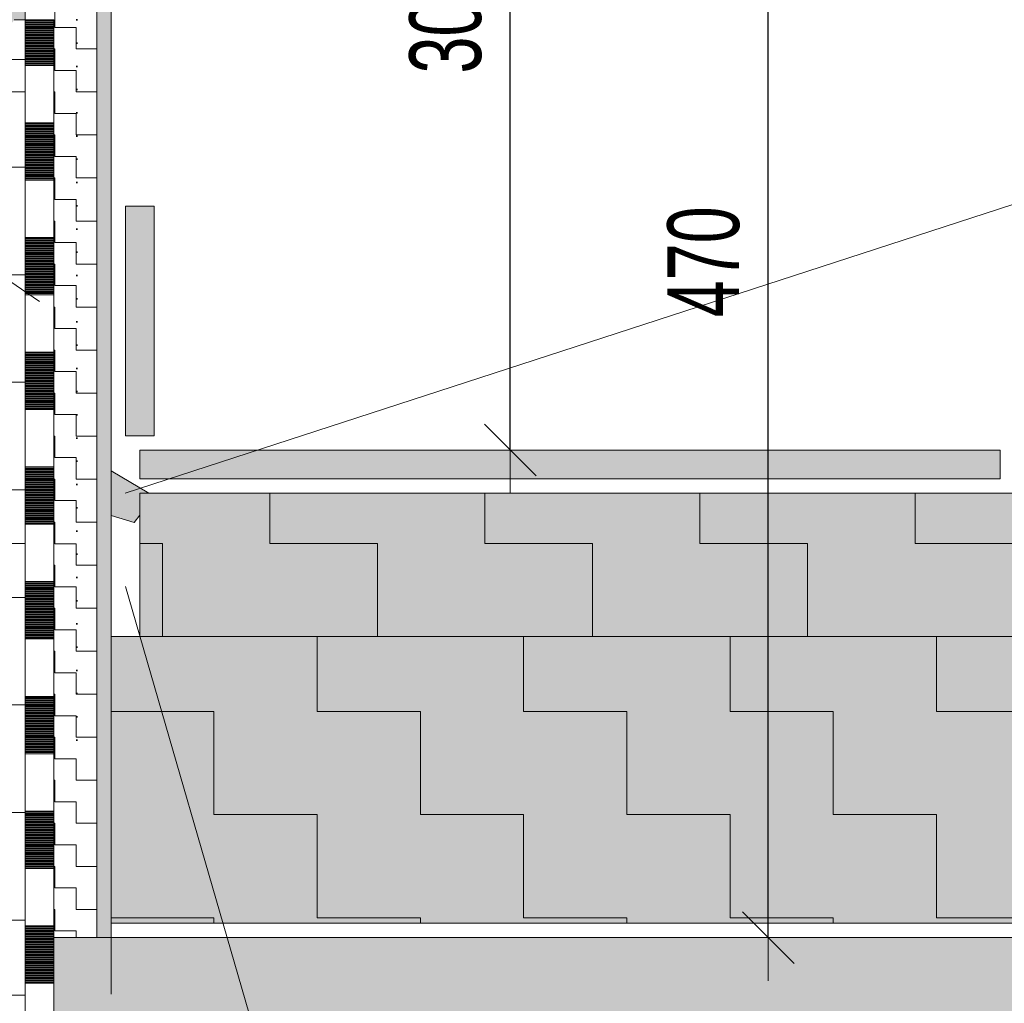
# Model space of a CAD drawing. Header units: millimetres. Extents: x -17177 to 48677, y -60985 to 11467.
# Tile 50 of 71: x -8600 to -8256, y 2202 to 2545. Entities that reach past the tile are written whole.
import ezdxf

# ---------------------------------------------------------------- set-up
doc = ezdxf.new("R2010")
doc.units = ezdxf.units.MM
doc.header["$PDMODE"] = 65
doc.linetypes.add('Cerchovana_1', pattern=[50, 30, -10, 0, -10])
doc.linetypes.add('Teckovana 0.5x_2', pattern=[8, 0, -8])
doc.layers.add('XR$2$DETAIL U PODLAHY_1', color=7, linetype='Continuous', lineweight=25)
doc.styles.add('ARIALNARROW', font='ARIALN.TTF')
doc.dimstyles.new('DIMSTYLE_4', dxfattribs={"dimtxt": 25, "dimasz": 30, "dimexe": 0, "dimexo": 0, "dimgap": 12.5, "dimtad": 2, "dimdec": 0, "dimrnd": 5, "dimzin": 12, "dimdsep": 46, "dimtxsty": 'ARIALNARROW', "dimblk1": 'ALL_ML_STRICH', "dimblk2": 'ALL_ML_STRICH', "dimsah": 1, "dimcen": 0, "dimclrd": 6, "dimclre": 6, "dimclrt": 6, "dimadec": 0, "dimazin": 0, "dimtfac": 1, "dimtdec": 0, "dimtix": 1, "dimtmove": 2, "dimatfit": 3, "dimfxl": 0, "dimtvp": 1.2, "dimtzin": 0, "dimlwd": 0, "dimlwe": 18, "dimarcsym": 0})
doc.dimstyles.new('DIMSTYLE_5', dxfattribs={"dimtxt": 25, "dimasz": 30, "dimexe": 0, "dimexo": 0, "dimgap": 12.5, "dimtad": 2, "dimdec": 0, "dimrnd": 5, "dimzin": 12, "dimdsep": 46, "dimtxsty": 'ARIALNARROW', "dimblk1": 'ALL_ML_STRICH', "dimblk2": 'ALL_ML_STRICH', "dimsah": 1, "dimcen": 0, "dimclrd": 6, "dimclre": 6, "dimclrt": 6, "dimadec": 0, "dimazin": 0, "dimtfac": 1, "dimtdec": 0, "dimtix": 1, "dimtmove": 2, "dimatfit": 3, "dimfxl": 0, "dimtzin": 0, "dimlwd": 0, "dimlwe": 18, "dimarcsym": 0})

# ---------------------------------------------------------------- blocks, each defined once
blk = doc.blocks.new('ALL_ML_STRICH')
at = {"color": 0, "linetype": 'ByBlock', "lineweight": -2}
for p, q in [((0, -0.5), (0, 0.5)), ((-0.3, -0.3), (0.3, 0.3)), ((-1, 0), (0.5, 0))]:
    blk.add_line(p, q, dxfattribs=at)
blk = doc.blocks.new('*D144')
at = {"layer": 'DEFPOINTS', "color": 6, "linetype": 'Continuous', "lineweight": 18}
for p in [(-8617.83, 2653.55), (-8597.83, 2545.14), (-8617.83, 2523.93)]:
    blk.add_point(p, dxfattribs=at)
at = {"layer": 'XR$2$DETAIL U PODLAHY_1', "color": 6, "linetype": 'Continuous', "lineweight": -2}
for p, q in [((-8617.83, 2542.45), (-8617.83, 2653.55)), ((-8617.83, 2653.55), (-8597.83, 2653.55)), ((-8597.83, 2653.55), (-8597.83, 2653.55))]:
    blk.add_line(p, q, dxfattribs=at)
at = {"layer": 'XR$2$DETAIL U PODLAHY_1', "color": 6, "linetype": 'Continuous', "lineweight": 18, "xscale": 30, "yscale": 30, "zscale": 30, "rotation": 180}
blk.add_blockref('ALL_ML_STRICH', (-8617.83, 2653.55), dxfattribs=at)
at = {"layer": 'XR$2$DETAIL U PODLAHY_1', "color": 6, "linetype": 'Continuous', "lineweight": 18, "xscale": 30, "yscale": 30, "zscale": 30}
blk.add_blockref('ALL_ML_STRICH', (-8597.83, 2653.55), dxfattribs=at)
at = {"layer": 'XR$2$DETAIL U PODLAHY_1', "color": 6, "linetype": 'Continuous', "lineweight": 18, "insert": (-8637.96, 2676.05), "char_height": 25, "width": 40.5714, "attachment_point": 5, "style": 'ARIALNARROW'}
blk.add_mtext('\\W0.81;\\A1;{20}', dxfattribs=at)
blk = doc.blocks.new('*D145')
at = {"layer": 'DEFPOINTS', "color": 6, "linetype": 'Continuous', "lineweight": 18}
for p in [(-8587.83, 2545.14), (-8669.39, 2395.14), (-8557.83, 2395.14)]:
    blk.add_point(p, dxfattribs=at)
at = {"layer": 'XR$2$DETAIL U PODLAHY_1', "color": 6, "linetype": 'Continuous', "lineweight": -2}
for p, q in [((-8622.89, 2545.14), (-8669.39, 2545.14)), ((-8669.39, 2395.14), (-8669.39, 2545.14)), ((-8633.06, 2395.14), (-8669.39, 2395.14))]:
    blk.add_line(p, q, dxfattribs=at)
at = {"layer": 'XR$2$DETAIL U PODLAHY_1', "color": 6, "linetype": 'Continuous', "lineweight": 18, "xscale": 30, "yscale": 30, "zscale": 30}
for p, rotation in [((-8669.39, 2545.14), 90), ((-8669.39, 2395.14), 270)]:
    blk.add_blockref('ALL_ML_STRICH', p, dxfattribs=dict(at, rotation=rotation))
at = {"layer": 'XR$2$DETAIL U PODLAHY_1', "color": 6, "linetype": 'Continuous', "lineweight": 18, "insert": (-8691.89, 2470.78), "char_height": 25, "width": 60.8571, "attachment_point": 5, "rotation": 90, "style": 'ARIALNARROW'}
blk.add_mtext('\\W0.81;\\A1;{150}', dxfattribs=at)
blk = doc.blocks.new('KOMPLEXNÍ OBJEKT_124')
at = {"layer": 'XR$2$DETAIL U PODLAHY_1', "linetype": 'Continuous', "lineweight": 13}
blk.add_hatch(color=253, dxfattribs=at).paths.add_polyline_path([(-8557.83, 2395.14), (-8557.83, 2385.14), (-8257.83, 2385.14), (-8257.83, 2395.14)])
at = {"layer": 'XR$2$DETAIL U PODLAHY_1', "color": 7, "linetype": 'Continuous', "lineweight": 13}
for p, q in [((-8257.83, 2395.14), (-8557.83, 2395.14)), ((-8557.83, 2395.14), (-8557.83, 2385.14)), ((-8257.83, 2385.14), (-8257.83, 2395.14)), ((-8557.83, 2385.14), (-8257.83, 2385.14))]:
    blk.add_line(p, q, dxfattribs=at)
blk = doc.blocks.new('KOMPLEXNÍ OBJEKT_126')
at = {"layer": 'XR$2$DETAIL U PODLAHY_1', "linetype": 'Continuous', "lineweight": 13}
blk.add_hatch(color=253, dxfattribs=at).paths.add_polyline_path([(-8552.83, 2480.14), (-8562.83, 2480.14), (-8562.83, 2400.14), (-8552.83, 2400.14)])
at = {"layer": 'XR$2$DETAIL U PODLAHY_1', "color": 7, "linetype": 'Continuous', "lineweight": 13}
for p, q in [((-8562.83, 2480.14), (-8562.83, 2400.14)), ((-8552.83, 2480.14), (-8562.83, 2480.14)), ((-8552.83, 2400.14), (-8552.83, 2480.14)), ((-8562.83, 2400.14), (-8552.83, 2400.14))]:
    blk.add_line(p, q, dxfattribs=at)
blk = doc.blocks.new('*D151')
at = {"layer": 'DEFPOINTS', "color": 6, "linetype": 'Continuous', "lineweight": 18}
for p in [(-8567.83, 2695.14), (-8557.83, 2395.14), (-8428.65, 2395.14)]:
    blk.add_point(p, dxfattribs=at)
at = {"layer": 'XR$2$DETAIL U PODLAHY_1', "color": 6, "linetype": 'Continuous', "lineweight": -2}
for p, q in [((-8525.61, 2695.14), (-8428.65, 2695.14)), ((-8428.65, 2395.14), (-8428.65, 2695.14)), ((-8428.65, 2395.14), (-8428.65, 2395.14))]:
    blk.add_line(p, q, dxfattribs=at)
at = {"layer": 'XR$2$DETAIL U PODLAHY_1', "color": 6, "linetype": 'Continuous', "lineweight": 18, "xscale": 30, "yscale": 30, "zscale": 30}
for p, rotation in [((-8428.65, 2695.14), 90), ((-8428.65, 2395.14), 270)]:
    blk.add_blockref('ALL_ML_STRICH', p, dxfattribs=dict(at, rotation=rotation))
at = {"layer": 'XR$2$DETAIL U PODLAHY_1', "color": 6, "linetype": 'Continuous', "lineweight": 18, "insert": (-8451.15, 2545.78), "char_height": 25, "width": 60.8571, "attachment_point": 5, "rotation": 90, "style": 'ARIALNARROW'}
blk.add_mtext('\\W0.81;\\A1;{300}', dxfattribs=at)
blk = doc.blocks.new('*D152')
at = {"layer": 'DEFPOINTS', "color": 6, "linetype": 'Continuous', "lineweight": 18}
for p in [(-8601.62, 2545.14), (-8825.57, 1955.14), (-8567.83, 1955.14)]:
    blk.add_point(p, dxfattribs=at)
at = {"layer": 'XR$2$DETAIL U PODLAHY_1', "color": 6, "linetype": 'Continuous', "lineweight": -2}
for p, q in [((-8745.65, 2545.14), (-8825.57, 2545.14)), ((-8825.57, 1955.14), (-8825.57, 2545.14)), ((-8674.18, 1955.14), (-8825.57, 1955.14))]:
    blk.add_line(p, q, dxfattribs=at)
at = {"layer": 'XR$2$DETAIL U PODLAHY_1', "color": 6, "linetype": 'Continuous', "lineweight": 18, "xscale": 30, "yscale": 30, "zscale": 30}
for p, rotation in [((-8825.57, 2545.14), 90), ((-8825.57, 1955.14), 270)]:
    blk.add_blockref('ALL_ML_STRICH', p, dxfattribs=dict(at, rotation=rotation))
at = {"layer": 'XR$2$DETAIL U PODLAHY_1', "color": 6, "linetype": 'Continuous', "lineweight": 18, "insert": (-8848.07, 2250.78), "char_height": 25, "width": 60.8571, "attachment_point": 5, "rotation": 90, "style": 'ARIALNARROW'}
blk.add_mtext('\\W0.81;\\A1;{590}', dxfattribs=at)
blk = doc.blocks.new('VZOROVÁ ČÁRA_5')
at = {"layer": 'XR$2$DETAIL U PODLAHY_1', "color": 1, "linetype": 'Continuous', "lineweight": 13}
for p, q in [((-8597.83, 2529.28), (-8597.83, 2545.14)), ((-8597.83, 2529.28), (-8597.83, 2545.14)), ((-8597.83, 2529.28), (-8597.83, 2545.14)), ((-8597.83, 2529.28), (-8597.83, 2545.14)), ((-8597.83, 2529.28), (-8597.83, 2545.14)), ((-8597.83, 2544.88), (-8587.83, 2544.88)), ((-8587.83, 2529.28), (-8587.83, 2545.14)), ((-8597.83, 2544.48), (-8587.83, 2544.48)), ((-8597.83, 2544.08), (-8587.83, 2544.08)), ((-8597.83, 2543.68), (-8587.83, 2543.68)), ((-8597.83, 2543.28), (-8587.83, 2543.28)), ((-8597.83, 2542.88), (-8587.83, 2542.88)), ((-8597.83, 2542.48), (-8587.83, 2542.48)), ((-8597.83, 2542.08), (-8587.83, 2542.08)), ((-8597.83, 2541.68), (-8587.83, 2541.68)), ((-8597.83, 2541.28), (-8587.83, 2541.28)), ((-8597.83, 2540.88), (-8587.83, 2540.88)), ((-8597.83, 2540.48), (-8587.83, 2540.48)), ((-8597.83, 2540.08), (-8587.83, 2540.08)), ((-8597.83, 2539.68), (-8587.83, 2539.68)), ((-8597.83, 2539.28), (-8587.83, 2539.28)), ((-8597.83, 2538.88), (-8587.83, 2538.88)), ((-8597.83, 2538.48), (-8587.83, 2538.48)), ((-8597.83, 2538.08), (-8587.83, 2538.08)), ((-8597.83, 2537.68), (-8587.83, 2537.68)), ((-8597.83, 2537.28), (-8587.83, 2537.28)), ((-8597.83, 2536.88), (-8587.83, 2536.88)), ((-8597.83, 2536.48), (-8587.83, 2536.48)), ((-8597.83, 2536.08), (-8587.83, 2536.08)), ((-8597.83, 2535.68), (-8587.83, 2535.68)), ((-8597.83, 2535.28), (-8587.83, 2535.28)), ((-8597.83, 2534.88), (-8587.83, 2534.88)), ((-8597.83, 2534.48), (-8587.83, 2534.48)), ((-8597.83, 2534.08), (-8587.83, 2534.08)), ((-8597.83, 2533.68), (-8587.83, 2533.68)), ((-8597.83, 2533.28), (-8587.83, 2533.28)), ((-8597.83, 2532.88), (-8587.83, 2532.88)), ((-8597.83, 2532.48), (-8587.83, 2532.48)), ((-8597.83, 2532.08), (-8587.83, 2532.08)), ((-8597.83, 2531.68), (-8587.83, 2531.68)), ((-8597.83, 2531.28), (-8587.83, 2531.28)), ((-8597.83, 2530.88), (-8587.83, 2530.88)), ((-8597.83, 2530.48), (-8587.83, 2530.48)), ((-8597.83, 2530.08), (-8587.83, 2530.08)), ((-8597.83, 2529.68), (-8587.83, 2529.68)), ((-8597.83, 2529.28), (-8587.83, 2529.28)), ((-8587.83, 2509.28), (-8587.83, 2529.28)), ((-8597.83, 2489.28), (-8597.83, 2509.28)), ((-8597.83, 2489.28), (-8597.83, 2509.28)), ((-8597.83, 2489.28), (-8597.83, 2509.28)), ((-8597.83, 2489.28), (-8597.83, 2509.28)), ((-8597.83, 2489.28), (-8597.83, 2509.28)), ((-8597.83, 2509.28), (-8587.83, 2509.28)), ((-8597.83, 2508.88), (-8587.83, 2508.88)), ((-8597.83, 2508.48), (-8587.83, 2508.48)), ((-8597.83, 2508.08), (-8587.83, 2508.08)), ((-8597.83, 2507.68), (-8587.83, 2507.68)), ((-8597.83, 2507.28), (-8587.83, 2507.28)), ((-8597.83, 2506.88), (-8587.83, 2506.88)), ((-8587.83, 2489.28), (-8587.83, 2509.28)), ((-8597.83, 2506.48), (-8587.83, 2506.48)), ((-8597.83, 2506.08), (-8587.83, 2506.08)), ((-8597.83, 2505.68), (-8587.83, 2505.68)), ((-8597.83, 2505.28), (-8587.83, 2505.28)), ((-8597.83, 2504.88), (-8587.83, 2504.88)), ((-8597.83, 2504.48), (-8587.83, 2504.48)), ((-8597.83, 2504.08), (-8587.83, 2504.08)), ((-8597.83, 2503.68), (-8587.83, 2503.68)), ((-8597.83, 2503.28), (-8587.83, 2503.28)), ((-8597.83, 2502.88), (-8587.83, 2502.88)), ((-8597.83, 2502.48), (-8587.83, 2502.48)), ((-8597.83, 2502.08), (-8587.83, 2502.08)), ((-8597.83, 2501.68), (-8587.83, 2501.68)), ((-8597.83, 2501.28), (-8587.83, 2501.28)), ((-8597.83, 2500.88), (-8587.83, 2500.88)), ((-8597.83, 2500.48), (-8587.83, 2500.48)), ((-8597.83, 2500.08), (-8587.83, 2500.08)), ((-8597.83, 2499.68), (-8587.83, 2499.68)), ((-8597.83, 2499.28), (-8587.83, 2499.28)), ((-8597.83, 2498.88), (-8587.83, 2498.88)), ((-8597.83, 2498.48), (-8587.83, 2498.48)), ((-8597.83, 2498.08), (-8587.83, 2498.08)), ((-8597.83, 2497.68), (-8587.83, 2497.68)), ((-8597.83, 2497.28), (-8587.83, 2497.28)), ((-8597.83, 2496.88), (-8587.83, 2496.88)), ((-8597.83, 2496.48), (-8587.83, 2496.48)), ((-8597.83, 2496.08), (-8587.83, 2496.08)), ((-8597.83, 2495.68), (-8587.83, 2495.68)), ((-8597.83, 2495.28), (-8587.83, 2495.28)), ((-8597.83, 2494.88), (-8587.83, 2494.88)), ((-8597.83, 2494.48), (-8587.83, 2494.48)), ((-8597.83, 2494.08), (-8587.83, 2494.08)), ((-8597.83, 2493.68), (-8587.83, 2493.68)), ((-8597.83, 2493.28), (-8587.83, 2493.28)), ((-8597.83, 2492.88), (-8587.83, 2492.88)), ((-8597.83, 2492.48), (-8587.83, 2492.48)), ((-8597.83, 2492.08), (-8587.83, 2492.08)), ((-8597.83, 2491.68), (-8587.83, 2491.68)), ((-8597.83, 2491.28), (-8587.83, 2491.28)), ((-8597.83, 2490.88), (-8587.83, 2490.88)), ((-8597.83, 2490.48), (-8587.83, 2490.48)), ((-8597.83, 2490.08), (-8587.83, 2490.08)), ((-8597.83, 2489.68), (-8587.83, 2489.68)), ((-8597.83, 2489.28), (-8587.83, 2489.28)), ((-8587.83, 2469.28), (-8587.83, 2489.28)), ((-8597.83, 2449.28), (-8597.83, 2469.28)), ((-8597.83, 2449.28), (-8597.83, 2469.28)), ((-8597.83, 2449.28), (-8597.83, 2469.28)), ((-8597.83, 2449.28), (-8597.83, 2469.28)), ((-8597.83, 2449.28), (-8597.83, 2469.28)), ((-8597.83, 2469.28), (-8587.83, 2469.28)), ((-8587.83, 2449.28), (-8587.83, 2469.28)), ((-8597.83, 2468.88), (-8587.83, 2468.88)), ((-8597.83, 2468.48), (-8587.83, 2468.48)), ((-8597.83, 2468.08), (-8587.83, 2468.08)), ((-8597.83, 2467.68), (-8587.83, 2467.68)), ((-8597.83, 2467.28), (-8587.83, 2467.28)), ((-8597.83, 2466.88), (-8587.83, 2466.88)), ((-8597.83, 2466.48), (-8587.83, 2466.48)), ((-8597.83, 2466.08), (-8587.83, 2466.08)), ((-8597.83, 2465.68), (-8587.83, 2465.68)), ((-8597.83, 2465.28), (-8587.83, 2465.28)), ((-8597.83, 2464.88), (-8587.83, 2464.88)), ((-8597.83, 2464.48), (-8587.83, 2464.48)), ((-8597.83, 2464.08), (-8587.83, 2464.08)), ((-8597.83, 2463.68), (-8587.83, 2463.68)), ((-8597.83, 2463.28), (-8587.83, 2463.28)), ((-8597.83, 2462.88), (-8587.83, 2462.88)), ((-8597.83, 2462.48), (-8587.83, 2462.48)), ((-8597.83, 2462.08), (-8587.83, 2462.08)), ((-8597.83, 2461.68), (-8587.83, 2461.68)), ((-8597.83, 2461.28), (-8587.83, 2461.28)), ((-8597.83, 2460.88), (-8587.83, 2460.88)), ((-8597.83, 2460.48), (-8587.83, 2460.48)), ((-8597.83, 2460.08), (-8587.83, 2460.08)), ((-8597.83, 2459.68), (-8587.83, 2459.68)), ((-8597.83, 2459.28), (-8587.83, 2459.28)), ((-8597.83, 2458.88), (-8587.83, 2458.88)), ((-8597.83, 2458.48), (-8587.83, 2458.48)), ((-8597.83, 2458.08), (-8587.83, 2458.08)), ((-8597.83, 2457.68), (-8587.83, 2457.68)), ((-8597.83, 2457.28), (-8587.83, 2457.28)), ((-8597.83, 2456.88), (-8587.83, 2456.88)), ((-8597.83, 2456.48), (-8587.83, 2456.48)), ((-8597.83, 2456.08), (-8587.83, 2456.08)), ((-8597.83, 2455.68), (-8587.83, 2455.68)), ((-8597.83, 2455.28), (-8587.83, 2455.28)), ((-8597.83, 2454.88), (-8587.83, 2454.88)), ((-8597.83, 2454.48), (-8587.83, 2454.48)), ((-8597.83, 2454.08), (-8587.83, 2454.08)), ((-8597.83, 2453.68), (-8587.83, 2453.68)), ((-8597.83, 2453.28), (-8587.83, 2453.28)), ((-8597.83, 2452.88), (-8587.83, 2452.88)), ((-8597.83, 2452.48), (-8587.83, 2452.48)), ((-8597.83, 2452.08), (-8587.83, 2452.08)), ((-8597.83, 2451.68), (-8587.83, 2451.68)), ((-8597.83, 2451.28), (-8587.83, 2451.28)), ((-8597.83, 2450.88), (-8587.83, 2450.88)), ((-8597.83, 2450.48), (-8587.83, 2450.48)), ((-8597.83, 2450.08), (-8587.83, 2450.08)), ((-8597.83, 2449.68), (-8587.83, 2449.68)), ((-8597.83, 2449.28), (-8587.83, 2449.28)), ((-8587.83, 2429.28), (-8587.83, 2449.28)), ((-8597.83, 2409.28), (-8597.83, 2429.28)), ((-8597.83, 2409.28), (-8597.83, 2429.28)), ((-8597.83, 2409.28), (-8597.83, 2429.28)), ((-8597.83, 2409.28), (-8597.83, 2429.28)), ((-8597.83, 2409.28), (-8597.83, 2429.28)), ((-8597.83, 2429.28), (-8587.83, 2429.28)), ((-8597.83, 2428.88), (-8587.83, 2428.88)), ((-8597.83, 2428.48), (-8587.83, 2428.48)), ((-8597.83, 2428.08), (-8587.83, 2428.08)), ((-8587.83, 2409.28), (-8587.83, 2429.28)), ((-8597.83, 2427.68), (-8587.83, 2427.68)), ((-8597.83, 2427.28), (-8587.83, 2427.28)), ((-8597.83, 2426.88), (-8587.83, 2426.88)), ((-8597.83, 2426.48), (-8587.83, 2426.48)), ((-8597.83, 2426.08), (-8587.83, 2426.08)), ((-8597.83, 2425.68), (-8587.83, 2425.68)), ((-8597.83, 2425.28), (-8587.83, 2425.28)), ((-8597.83, 2424.88), (-8587.83, 2424.88)), ((-8597.83, 2424.48), (-8587.83, 2424.48)), ((-8597.83, 2424.08), (-8587.83, 2424.08)), ((-8597.83, 2423.68), (-8587.83, 2423.68)), ((-8597.83, 2423.28), (-8587.83, 2423.28)), ((-8597.83, 2422.88), (-8587.83, 2422.88)), ((-8597.83, 2422.48), (-8587.83, 2422.48)), ((-8597.83, 2422.08), (-8587.83, 2422.08)), ((-8597.83, 2421.68), (-8587.83, 2421.68)), ((-8597.83, 2421.28), (-8587.83, 2421.28)), ((-8597.83, 2420.88), (-8587.83, 2420.88)), ((-8597.83, 2420.48), (-8587.83, 2420.48)), ((-8597.83, 2420.08), (-8587.83, 2420.08)), ((-8597.83, 2419.68), (-8587.83, 2419.68)), ((-8597.83, 2419.28), (-8587.83, 2419.28)), ((-8597.83, 2418.88), (-8587.83, 2418.88)), ((-8597.83, 2418.48), (-8587.83, 2418.48)), ((-8597.83, 2418.08), (-8587.83, 2418.08)), ((-8597.83, 2417.68), (-8587.83, 2417.68)), ((-8597.83, 2417.28), (-8587.83, 2417.28)), ((-8597.83, 2416.88), (-8587.83, 2416.88)), ((-8597.83, 2416.48), (-8587.83, 2416.48)), ((-8597.83, 2416.08), (-8587.83, 2416.08)), ((-8597.83, 2415.68), (-8587.83, 2415.68)), ((-8597.83, 2415.28), (-8587.83, 2415.28)), ((-8597.83, 2414.88), (-8587.83, 2414.88)), ((-8597.83, 2414.48), (-8587.83, 2414.48)), ((-8597.83, 2414.08), (-8587.83, 2414.08)), ((-8597.83, 2413.68), (-8587.83, 2413.68)), ((-8597.83, 2413.28), (-8587.83, 2413.28)), ((-8597.83, 2412.88), (-8587.83, 2412.88)), ((-8597.83, 2412.48), (-8587.83, 2412.48)), ((-8597.83, 2412.08), (-8587.83, 2412.08)), ((-8597.83, 2411.68), (-8587.83, 2411.68)), ((-8597.83, 2411.28), (-8587.83, 2411.28)), ((-8597.83, 2410.88), (-8587.83, 2410.88)), ((-8597.83, 2410.48), (-8587.83, 2410.48)), ((-8597.83, 2410.08), (-8587.83, 2410.08)), ((-8597.83, 2409.68), (-8587.83, 2409.68)), ((-8597.83, 2409.28), (-8587.83, 2409.28)), ((-8587.83, 2389.28), (-8587.83, 2409.28)), ((-8597.83, 2369.28), (-8597.83, 2389.28)), ((-8597.83, 2369.28), (-8597.83, 2389.28)), ((-8597.83, 2369.28), (-8597.83, 2389.28)), ((-8597.83, 2369.28), (-8597.83, 2389.28)), ((-8597.83, 2369.28), (-8597.83, 2389.28)), ((-8597.83, 2389.28), (-8587.83, 2389.28)), ((-8597.83, 2388.88), (-8587.83, 2388.88)), ((-8597.83, 2388.48), (-8587.83, 2388.48)), ((-8597.83, 2388.08), (-8587.83, 2388.08)), ((-8597.83, 2387.68), (-8587.83, 2387.68)), ((-8597.83, 2387.28), (-8587.83, 2387.28)), ((-8597.83, 2386.88), (-8587.83, 2386.88)), ((-8587.83, 2369.28), (-8587.83, 2389.28)), ((-8597.83, 2386.48), (-8587.83, 2386.48)), ((-8597.83, 2386.08), (-8587.83, 2386.08)), ((-8597.83, 2385.68), (-8587.83, 2385.68)), ((-8597.83, 2385.28), (-8587.83, 2385.28)), ((-8597.83, 2384.88), (-8587.83, 2384.88)), ((-8597.83, 2384.48), (-8587.83, 2384.48)), ((-8597.83, 2384.08), (-8587.83, 2384.08)), ((-8597.83, 2383.68), (-8587.83, 2383.68)), ((-8597.83, 2383.28), (-8587.83, 2383.28)), ((-8597.83, 2382.88), (-8587.83, 2382.88)), ((-8597.83, 2382.48), (-8587.83, 2382.48)), ((-8597.83, 2382.08), (-8587.83, 2382.08)), ((-8597.83, 2381.68), (-8587.83, 2381.68)), ((-8597.83, 2381.28), (-8587.83, 2381.28)), ((-8597.83, 2380.88), (-8587.83, 2380.88)), ((-8597.83, 2380.48), (-8587.83, 2380.48)), ((-8597.83, 2380.08), (-8587.83, 2380.08)), ((-8597.83, 2379.68), (-8587.83, 2379.68)), ((-8597.83, 2379.28), (-8587.83, 2379.28)), ((-8597.83, 2378.88), (-8587.83, 2378.88)), ((-8597.83, 2378.48), (-8587.83, 2378.48)), ((-8597.83, 2378.08), (-8587.83, 2378.08)), ((-8597.83, 2377.68), (-8587.83, 2377.68)), ((-8597.83, 2377.28), (-8587.83, 2377.28)), ((-8597.83, 2376.88), (-8587.83, 2376.88)), ((-8597.83, 2376.48), (-8587.83, 2376.48)), ((-8597.83, 2376.08), (-8587.83, 2376.08)), ((-8597.83, 2375.68), (-8587.83, 2375.68)), ((-8597.83, 2375.28), (-8587.83, 2375.28)), ((-8597.83, 2374.88), (-8587.83, 2374.88)), ((-8597.83, 2374.48), (-8587.83, 2374.48)), ((-8597.83, 2374.08), (-8587.83, 2374.08)), ((-8597.83, 2373.68), (-8587.83, 2373.68)), ((-8597.83, 2373.28), (-8587.83, 2373.28)), ((-8597.83, 2372.88), (-8587.83, 2372.88)), ((-8597.83, 2372.48), (-8587.83, 2372.48)), ((-8597.83, 2372.08), (-8587.83, 2372.08)), ((-8597.83, 2371.68), (-8587.83, 2371.68)), ((-8597.83, 2371.28), (-8587.83, 2371.28)), ((-8597.83, 2370.88), (-8587.83, 2370.88)), ((-8597.83, 2370.48), (-8587.83, 2370.48)), ((-8597.83, 2370.08), (-8587.83, 2370.08)), ((-8597.83, 2369.68), (-8587.83, 2369.68)), ((-8597.83, 2369.28), (-8587.83, 2369.28)), ((-8587.83, 2349.28), (-8587.83, 2369.28)), ((-8597.83, 2329.28), (-8597.83, 2349.28)), ((-8597.83, 2329.28), (-8597.83, 2349.28)), ((-8597.83, 2329.28), (-8597.83, 2349.28)), ((-8597.83, 2329.28), (-8597.83, 2349.28)), ((-8597.83, 2329.28), (-8597.83, 2349.28)), ((-8597.83, 2349.28), (-8587.83, 2349.28)), ((-8597.83, 2348.88), (-8587.83, 2348.88)), ((-8587.83, 2329.28), (-8587.83, 2349.28)), ((-8597.83, 2348.48), (-8587.83, 2348.48)), ((-8597.83, 2348.08), (-8587.83, 2348.08)), ((-8597.83, 2347.68), (-8587.83, 2347.68)), ((-8597.83, 2347.28), (-8587.83, 2347.28)), ((-8597.83, 2346.88), (-8587.83, 2346.88)), ((-8597.83, 2346.48), (-8587.83, 2346.48)), ((-8597.83, 2346.08), (-8587.83, 2346.08)), ((-8597.83, 2345.68), (-8587.83, 2345.68)), ((-8597.83, 2345.28), (-8587.83, 2345.28)), ((-8597.83, 2344.88), (-8587.83, 2344.88)), ((-8597.83, 2344.48), (-8587.83, 2344.48)), ((-8597.83, 2344.08), (-8587.83, 2344.08)), ((-8597.83, 2343.68), (-8587.83, 2343.68)), ((-8597.83, 2343.28), (-8587.83, 2343.28)), ((-8597.83, 2342.88), (-8587.83, 2342.88)), ((-8597.83, 2342.48), (-8587.83, 2342.48)), ((-8597.83, 2342.08), (-8587.83, 2342.08)), ((-8597.83, 2341.68), (-8587.83, 2341.68)), ((-8597.83, 2341.28), (-8587.83, 2341.28)), ((-8597.83, 2340.88), (-8587.83, 2340.88)), ((-8597.83, 2340.48), (-8587.83, 2340.48)), ((-8597.83, 2340.08), (-8587.83, 2340.08)), ((-8597.83, 2339.68), (-8587.83, 2339.68)), ((-8597.83, 2339.28), (-8587.83, 2339.28)), ((-8597.83, 2338.88), (-8587.83, 2338.88)), ((-8597.83, 2338.48), (-8587.83, 2338.48)), ((-8597.83, 2338.08), (-8587.83, 2338.08)), ((-8597.83, 2337.68), (-8587.83, 2337.68)), ((-8597.83, 2337.28), (-8587.83, 2337.28)), ((-8597.83, 2336.88), (-8587.83, 2336.88)), ((-8597.83, 2336.48), (-8587.83, 2336.48)), ((-8597.83, 2336.08), (-8587.83, 2336.08)), ((-8597.83, 2335.68), (-8587.83, 2335.68)), ((-8597.83, 2335.28), (-8587.83, 2335.28)), ((-8597.83, 2334.88), (-8587.83, 2334.88)), ((-8597.83, 2334.48), (-8587.83, 2334.48)), ((-8597.83, 2334.08), (-8587.83, 2334.08)), ((-8597.83, 2333.68), (-8587.83, 2333.68)), ((-8597.83, 2333.28), (-8587.83, 2333.28)), ((-8597.83, 2332.88), (-8587.83, 2332.88)), ((-8597.83, 2332.48), (-8587.83, 2332.48)), ((-8597.83, 2332.08), (-8587.83, 2332.08)), ((-8597.83, 2331.68), (-8587.83, 2331.68)), ((-8597.83, 2331.28), (-8587.83, 2331.28)), ((-8597.83, 2330.88), (-8587.83, 2330.88)), ((-8597.83, 2330.48), (-8587.83, 2330.48)), ((-8597.83, 2330.08), (-8587.83, 2330.08)), ((-8597.83, 2329.68), (-8587.83, 2329.68)), ((-8597.83, 2329.28), (-8587.83, 2329.28)), ((-8587.83, 2309.28), (-8587.83, 2329.28)), ((-8597.83, 2289.28), (-8597.83, 2309.28)), ((-8597.83, 2289.28), (-8597.83, 2309.28)), ((-8597.83, 2289.28), (-8597.83, 2309.28)), ((-8597.83, 2289.28), (-8597.83, 2309.28)), ((-8597.83, 2289.28), (-8597.83, 2309.28)), ((-8597.83, 2309.28), (-8587.83, 2309.28)), ((-8597.83, 2308.88), (-8587.83, 2308.88)), ((-8597.83, 2308.48), (-8587.83, 2308.48)), ((-8597.83, 2308.08), (-8587.83, 2308.08)), ((-8597.83, 2307.68), (-8587.83, 2307.68)), ((-8587.83, 2289.28), (-8587.83, 2309.28)), ((-8597.83, 2307.28), (-8587.83, 2307.28)), ((-8597.83, 2306.88), (-8587.83, 2306.88)), ((-8597.83, 2306.48), (-8587.83, 2306.48)), ((-8597.83, 2306.08), (-8587.83, 2306.08)), ((-8597.83, 2305.68), (-8587.83, 2305.68)), ((-8597.83, 2305.28), (-8587.83, 2305.28)), ((-8597.83, 2304.88), (-8587.83, 2304.88)), ((-8597.83, 2304.48), (-8587.83, 2304.48)), ((-8597.83, 2304.08), (-8587.83, 2304.08)), ((-8597.83, 2303.68), (-8587.83, 2303.68)), ((-8597.83, 2303.28), (-8587.83, 2303.28)), ((-8597.83, 2302.88), (-8587.83, 2302.88)), ((-8597.83, 2302.48), (-8587.83, 2302.48)), ((-8597.83, 2302.08), (-8587.83, 2302.08)), ((-8597.83, 2301.68), (-8587.83, 2301.68)), ((-8597.83, 2301.28), (-8587.83, 2301.28)), ((-8597.83, 2300.88), (-8587.83, 2300.88)), ((-8597.83, 2300.48), (-8587.83, 2300.48)), ((-8597.83, 2300.08), (-8587.83, 2300.08)), ((-8597.83, 2299.68), (-8587.83, 2299.68)), ((-8597.83, 2299.28), (-8587.83, 2299.28)), ((-8597.83, 2298.88), (-8587.83, 2298.88)), ((-8597.83, 2298.48), (-8587.83, 2298.48)), ((-8597.83, 2298.08), (-8587.83, 2298.08)), ((-8597.83, 2297.68), (-8587.83, 2297.68)), ((-8597.83, 2297.28), (-8587.83, 2297.28)), ((-8597.83, 2296.88), (-8587.83, 2296.88)), ((-8597.83, 2296.48), (-8587.83, 2296.48)), ((-8597.83, 2296.08), (-8587.83, 2296.08)), ((-8597.83, 2295.68), (-8587.83, 2295.68)), ((-8597.83, 2295.28), (-8587.83, 2295.28)), ((-8597.83, 2294.88), (-8587.83, 2294.88)), ((-8597.83, 2294.48), (-8587.83, 2294.48)), ((-8597.83, 2294.08), (-8587.83, 2294.08)), ((-8597.83, 2293.68), (-8587.83, 2293.68)), ((-8597.83, 2293.28), (-8587.83, 2293.28)), ((-8597.83, 2292.88), (-8587.83, 2292.88)), ((-8597.83, 2292.48), (-8587.83, 2292.48)), ((-8597.83, 2292.08), (-8587.83, 2292.08)), ((-8597.83, 2291.68), (-8587.83, 2291.68)), ((-8597.83, 2291.28), (-8587.83, 2291.28)), ((-8597.83, 2290.88), (-8587.83, 2290.88)), ((-8597.83, 2290.48), (-8587.83, 2290.48)), ((-8597.83, 2290.08), (-8587.83, 2290.08)), ((-8597.83, 2289.68), (-8587.83, 2289.68)), ((-8597.83, 2289.28), (-8587.83, 2289.28)), ((-8587.83, 2269.28), (-8587.83, 2289.28)), ((-8597.83, 2249.28), (-8597.83, 2269.28)), ((-8597.83, 2249.28), (-8597.83, 2269.28)), ((-8597.83, 2249.28), (-8597.83, 2269.28)), ((-8597.83, 2249.28), (-8597.83, 2269.28)), ((-8597.83, 2249.28), (-8597.83, 2269.28)), ((-8597.83, 2269.28), (-8587.83, 2269.28)), ((-8597.83, 2268.88), (-8587.83, 2268.88)), ((-8597.83, 2268.48), (-8587.83, 2268.48)), ((-8597.83, 2268.08), (-8587.83, 2268.08)), ((-8597.83, 2267.68), (-8587.83, 2267.68)), ((-8597.83, 2267.28), (-8587.83, 2267.28)), ((-8597.83, 2266.88), (-8587.83, 2266.88)), ((-8597.83, 2266.48), (-8587.83, 2266.48)), ((-8587.83, 2249.28), (-8587.83, 2269.28)), ((-8597.83, 2266.08), (-8587.83, 2266.08)), ((-8597.83, 2265.68), (-8587.83, 2265.68)), ((-8597.83, 2265.28), (-8587.83, 2265.28)), ((-8597.83, 2264.88), (-8587.83, 2264.88)), ((-8597.83, 2264.48), (-8587.83, 2264.48)), ((-8597.83, 2264.08), (-8587.83, 2264.08)), ((-8597.83, 2263.68), (-8587.83, 2263.68)), ((-8597.83, 2263.28), (-8587.83, 2263.28)), ((-8597.83, 2262.88), (-8587.83, 2262.88)), ((-8597.83, 2262.48), (-8587.83, 2262.48)), ((-8597.83, 2262.08), (-8587.83, 2262.08)), ((-8597.83, 2261.68), (-8587.83, 2261.68)), ((-8597.83, 2261.28), (-8587.83, 2261.28)), ((-8597.83, 2260.88), (-8587.83, 2260.88)), ((-8597.83, 2260.48), (-8587.83, 2260.48)), ((-8597.83, 2260.08), (-8587.83, 2260.08)), ((-8597.83, 2259.68), (-8587.83, 2259.68)), ((-8597.83, 2259.28), (-8587.83, 2259.28)), ((-8597.83, 2258.88), (-8587.83, 2258.88)), ((-8597.83, 2258.48), (-8587.83, 2258.48)), ((-8597.83, 2258.08), (-8587.83, 2258.08)), ((-8597.83, 2257.68), (-8587.83, 2257.68)), ((-8597.83, 2257.28), (-8587.83, 2257.28)), ((-8597.83, 2256.88), (-8587.83, 2256.88)), ((-8597.83, 2256.48), (-8587.83, 2256.48)), ((-8597.83, 2256.08), (-8587.83, 2256.08)), ((-8597.83, 2255.68), (-8587.83, 2255.68)), ((-8597.83, 2255.28), (-8587.83, 2255.28)), ((-8597.83, 2254.88), (-8587.83, 2254.88)), ((-8597.83, 2254.48), (-8587.83, 2254.48)), ((-8597.83, 2254.08), (-8587.83, 2254.08)), ((-8597.83, 2253.68), (-8587.83, 2253.68)), ((-8597.83, 2253.28), (-8587.83, 2253.28)), ((-8597.83, 2252.88), (-8587.83, 2252.88)), ((-8597.83, 2252.48), (-8587.83, 2252.48)), ((-8597.83, 2252.08), (-8587.83, 2252.08)), ((-8597.83, 2251.68), (-8587.83, 2251.68)), ((-8597.83, 2251.28), (-8587.83, 2251.28)), ((-8597.83, 2250.88), (-8587.83, 2250.88)), ((-8597.83, 2250.48), (-8587.83, 2250.48)), ((-8597.83, 2250.08), (-8587.83, 2250.08)), ((-8597.83, 2249.68), (-8587.83, 2249.68)), ((-8597.83, 2249.28), (-8587.83, 2249.28)), ((-8587.83, 2229.28), (-8587.83, 2249.28)), ((-8597.83, 2209.28), (-8597.83, 2229.28)), ((-8597.83, 2209.28), (-8597.83, 2229.28)), ((-8597.83, 2209.28), (-8597.83, 2229.28)), ((-8597.83, 2209.28), (-8597.83, 2229.28)), ((-8597.83, 2209.28), (-8597.83, 2229.28)), ((-8597.83, 2229.28), (-8587.83, 2229.28)), ((-8597.83, 2228.88), (-8587.83, 2228.88)), ((-8587.83, 2209.28), (-8587.83, 2229.28)), ((-8597.83, 2228.48), (-8587.83, 2228.48)), ((-8597.83, 2228.08), (-8587.83, 2228.08)), ((-8597.83, 2227.68), (-8587.83, 2227.68)), ((-8597.83, 2227.28), (-8587.83, 2227.28)), ((-8597.83, 2226.88), (-8587.83, 2226.88)), ((-8597.83, 2226.48), (-8587.83, 2226.48)), ((-8597.83, 2226.08), (-8587.83, 2226.08)), ((-8597.83, 2225.68), (-8587.83, 2225.68)), ((-8597.83, 2225.28), (-8587.83, 2225.28)), ((-8597.83, 2224.88), (-8587.83, 2224.88)), ((-8597.83, 2224.48), (-8587.83, 2224.48)), ((-8597.83, 2224.08), (-8587.83, 2224.08)), ((-8597.83, 2223.68), (-8587.83, 2223.68)), ((-8597.83, 2223.28), (-8587.83, 2223.28)), ((-8597.83, 2222.88), (-8587.83, 2222.88)), ((-8597.83, 2222.48), (-8587.83, 2222.48)), ((-8597.83, 2222.08), (-8587.83, 2222.08)), ((-8597.83, 2221.68), (-8587.83, 2221.68)), ((-8597.83, 2221.28), (-8587.83, 2221.28)), ((-8597.83, 2220.88), (-8587.83, 2220.88)), ((-8597.83, 2220.48), (-8587.83, 2220.48)), ((-8597.83, 2220.08), (-8587.83, 2220.08)), ((-8597.83, 2219.68), (-8587.83, 2219.68)), ((-8597.83, 2219.28), (-8587.83, 2219.28)), ((-8597.83, 2218.88), (-8587.83, 2218.88)), ((-8597.83, 2218.48), (-8587.83, 2218.48)), ((-8597.83, 2218.08), (-8587.83, 2218.08)), ((-8597.83, 2217.68), (-8587.83, 2217.68)), ((-8597.83, 2217.28), (-8587.83, 2217.28)), ((-8597.83, 2216.88), (-8587.83, 2216.88)), ((-8597.83, 2216.48), (-8587.83, 2216.48)), ((-8597.83, 2216.08), (-8587.83, 2216.08)), ((-8597.83, 2215.68), (-8587.83, 2215.68)), ((-8597.83, 2215.28), (-8587.83, 2215.28)), ((-8597.83, 2214.88), (-8587.83, 2214.88)), ((-8597.83, 2214.48), (-8587.83, 2214.48)), ((-8597.83, 2214.08), (-8587.83, 2214.08)), ((-8597.83, 2213.68), (-8587.83, 2213.68)), ((-8597.83, 2213.28), (-8587.83, 2213.28)), ((-8597.83, 2212.88), (-8587.83, 2212.88)), ((-8597.83, 2212.48), (-8587.83, 2212.48)), ((-8597.83, 2212.08), (-8587.83, 2212.08)), ((-8597.83, 2211.68), (-8587.83, 2211.68)), ((-8597.83, 2211.28), (-8587.83, 2211.28)), ((-8597.83, 2210.88), (-8587.83, 2210.88)), ((-8597.83, 2210.48), (-8587.83, 2210.48)), ((-8597.83, 2210.08), (-8587.83, 2210.08)), ((-8597.83, 2209.68), (-8587.83, 2209.68)), ((-8597.83, 2209.28), (-8587.83, 2209.28)), ((-8587.83, 2189.28), (-8587.83, 2209.28))]:
    blk.add_line(p, q, dxfattribs=at)
for points in [[(-8597.83, 2509.28), (-8597.83, 2529.28), (-8597.83, 2545.14)], [(-8597.83, 2509.28), (-8597.83, 2529.28), (-8597.83, 2545.14)], [(-8597.83, 2469.28), (-8597.83, 2489.28), (-8597.83, 2509.28)], [(-8597.83, 2469.28), (-8597.83, 2489.28), (-8597.83, 2509.28)], [(-8597.83, 2429.28), (-8597.83, 2449.28), (-8597.83, 2469.28)], [(-8597.83, 2429.28), (-8597.83, 2449.28), (-8597.83, 2469.28)], [(-8597.83, 2389.28), (-8597.83, 2409.28), (-8597.83, 2429.28)], [(-8597.83, 2389.28), (-8597.83, 2409.28), (-8597.83, 2429.28)], [(-8597.83, 2349.28), (-8597.83, 2369.28), (-8597.83, 2389.28)], [(-8597.83, 2349.28), (-8597.83, 2369.28), (-8597.83, 2389.28)], [(-8597.83, 2309.28), (-8597.83, 2329.28), (-8597.83, 2349.28)], [(-8597.83, 2309.28), (-8597.83, 2329.28), (-8597.83, 2349.28)], [(-8597.83, 2269.28), (-8597.83, 2289.28), (-8597.83, 2309.28)], [(-8597.83, 2269.28), (-8597.83, 2289.28), (-8597.83, 2309.28)], [(-8597.83, 2229.28), (-8597.83, 2249.28), (-8597.83, 2269.28)], [(-8597.83, 2229.28), (-8597.83, 2249.28), (-8597.83, 2269.28)], [(-8597.83, 2189.28), (-8597.83, 2209.28), (-8597.83, 2229.28)], [(-8597.83, 2189.28), (-8597.83, 2209.28), (-8597.83, 2229.28)]]:
    blk.add_lwpolyline(points, dxfattribs=at)
blk = doc.blocks.new('*D168')
at = {"layer": 'DEFPOINTS', "color": 6, "linetype": 'Continuous', "lineweight": 18}
for p in [(-8567.83, 2695.14), (-8567.83, 2225.14), (-8338.65, 2225.14)]:
    blk.add_point(p, dxfattribs=at)
at = {"layer": 'XR$2$DETAIL U PODLAHY_1', "color": 6, "linetype": 'Continuous', "lineweight": -2}
for p, q in [((-8398.44, 2695.14), (-8338.65, 2695.14)), ((-8338.65, 2225.14), (-8338.65, 2695.14)), ((-8338.65, 2225.14), (-8338.65, 2225.14))]:
    blk.add_line(p, q, dxfattribs=at)
at = {"layer": 'XR$2$DETAIL U PODLAHY_1', "color": 6, "linetype": 'Continuous', "lineweight": 18, "xscale": 30, "yscale": 30, "zscale": 30}
for p, rotation in [((-8338.65, 2695.14), 90), ((-8338.65, 2225.14), 270)]:
    blk.add_blockref('ALL_ML_STRICH', p, dxfattribs=dict(at, rotation=rotation))
at = {"layer": 'XR$2$DETAIL U PODLAHY_1', "color": 6, "linetype": 'Continuous', "lineweight": 18, "insert": (-8361.15, 2460.78), "char_height": 25, "width": 60.8571, "attachment_point": 5, "rotation": 90, "style": 'ARIALNARROW'}
blk.add_mtext('\\W0.81;\\A1;{470}', dxfattribs=at)

msp = doc.modelspace()

# ---------------------------------------------------------------- hatches: boundary and pattern name
at = {"layer": 'XR$2$DETAIL U PODLAHY_1', "linetype": 'Continuous', "lineweight": 25}
for color, points in [(254, [(-8601.62, 2545.14), (-8597.83, 2545.14), (-8597.83, 2842.27), (-8962.67, 2842.27), (-8962.67, 1725.87), (-8567.83, 1725.87), (-8567.83, 1955.14), (-8617.83, 1955.14), (-8617.83, 2523.93)]), (204, [(-8567.83, 2387.86), (-8567.83, 2372.35), (-8559.75, 2369.92), (-8557.83, 2372.45), (-8557.83, 2380.14), (-8554.68, 2380.14)])]:
    msp.add_hatch(color=color, dxfattribs=at).paths.add_polyline_path(points)
at = {"layer": 'XR$2$DETAIL U PODLAHY_1', "linetype": 'Continuous', "lineweight": 13}
h = msp.add_hatch(dxfattribs=at)
h.set_pattern_fill('VZOR', color=5, scale=78.75, style=0, pattern_type=2)
h.set_pattern_definition([(0, (157.5, 157.5), (78.75, 78.75), [78.75, -78.75]), (90, (157.5, 157.5), (-78.75, 78.75), [78.75, -78.75])])
h.paths.add_polyline_path([(-8597.83, 2842.27), (-8788.84, 2842.27), (-8788.84, 2140.14), (-8597.83, 2140.14)], flags=0)
h = msp.add_hatch(dxfattribs=at)
h.set_pattern_fill('VZOR', color=1, scale=7.5, style=0, pattern_type=2)
h.set_pattern_definition([(0, (15, 15), (7.5, 7.5), [7.5, -7.5]), (90, (15, 15), (-7.5, 7.5), [7.5, -7.5])])
h.paths.add_polyline_path([(-8572.83, 2225.14), (-8572.83, 2695.14), (-8597.83, 2695.14), (-8597.83, 2545.14), (-8587.83, 2545.14), (-8587.83, 2225.14)], flags=0)
for color, points in [(11, [(-8572.83, 2695.14), (-8572.83, 2225.14), (-8567.83, 2225.14), (-8567.83, 2695.14)]), (251, [(-8289.09, 2055.14), (-8269.09, 2125.14), (-8219.09, 2125.14), (-8199.09, 2055.14), (-8149.09, 2055.14), (-8129.09, 2125.14), (-8079.09, 2125.14), (-8059.09, 2055.14), (-8009.09, 2055.14), (-7989.09, 2125.14), (-7939.09, 2125.14), (-7919.09, 2055.14), (-7869.09, 2055.14), (-7849.09, 2125.14), (-7799.09, 2125.14), (-7779.09, 2055.14), (-7729.09, 2055.14), (-7709.09, 2125.14), (-7659.09, 2125.14), (-7639.09, 2055.14), (-7589.09, 2055.14), (-7569.09, 2125.14), (-7519.09, 2125.14), (-7499.09, 2055.14), (-7449.09, 2055.14), (-7429.09, 2125.14), (-7379.09, 2125.14), (-7359.09, 2055.14), (-7309.09, 2055.14), (-7289.09, 2125.14), (-7254.4, 2125.14), (-7254.4, 2225.14), (-8337.83, 2225.14), (-8587.83, 2225.14), (-8587.83, 2109.28), (-8561.15, 2082.91), (-8549.09, 2125.14), (-8499.09, 2125.14), (-8481.94, 2065.14), (-8426.23, 2065.14), (-8409.09, 2125.14), (-8359.09, 2125.14), (-8339.09, 2055.14)])]:
    msp.add_hatch(color=color, dxfattribs=at).paths.add_polyline_path(points)
h = msp.add_hatch(dxfattribs=at)
h.set_pattern_fill('VZOR', color=1, scale=18.75, style=0, pattern_type=2)
h.set_pattern_definition([(0, (37.5, 37.5), (18.75, 18.75), [18.75, -18.75]), (90, (37.5, 37.5), (-18.75, 18.75), [18.75, -18.75])])
h.paths.add_polyline_path([(-8617.83, 2055.14), (-8547.83, 2055.14), (-8597.83, 2105.14), (-8597.83, 2545.14), (-8601.62, 2545.14), (-8617.83, 2523.93)], flags=0)
for points in [[(-8557.83, 2380.14), (-8557.83, 2330.14), (-7254.4, 2330.14), (-7254.4, 2380.14)], [(-7254.4, 2230.14), (-7254.4, 2330.14), (-8567.83, 2330.14), (-8567.83, 2230.14)]]:
    msp.add_hatch(color=11, dxfattribs=at).paths.add_polyline_path(points, flags=0)
h = msp.add_hatch(dxfattribs=at)
h.set_pattern_fill('VZOR', scale=37.5, style=0, pattern_type=2)
h.set_pattern_definition([(0, (75, 75), (37.5, 37.5), [37.5, -37.5]), (90, (75, 75), (-37.5, 37.5), [37.5, -37.5])])
h.paths.add_polyline_path([(-8557.83, 2380.14), (-8557.83, 2330.14), (-7254.4, 2330.14), (-7254.4, 2380.14)], flags=0)
h = msp.add_hatch(dxfattribs=at)
h.set_pattern_fill('VZOR', scale=36, style=0, pattern_type=2)
h.set_pattern_definition([(0, (72, 72), (36, 36), [36, -36]), (90, (72, 72), (-36, 36), [36, -36])])
h.paths.add_polyline_path([(-7254.4, 2230.14), (-7254.4, 2330.14), (-8567.83, 2330.14), (-8567.83, 2230.14)], flags=0)

# ---------------------------------------------------------------- linework, layer by layer
at = {"layer": 'XR$2$DETAIL U PODLAHY_1', "color": 1, "linetype": 'Continuous', "lineweight": 13}
for p, q in [((-8597.83, 2842.27), (-8597.83, 2110.14)), ((-8572.83, 2695.14), (-8572.83, 2225.14)), ((-8567.83, 2695.14), (-8567.83, 2225.14)), ((-8597.83, 2545.14), (-8601.62, 2545.14)), ((-8587.83, 2545.14), (-8597.83, 2545.14)), ((-8587.83, 2109.28), (-8587.83, 2545.14)), ((-8597.83, 2538.93), (-8597.83, 2105.14)), ((-8572.83, 2225.14), (-8567.83, 2225.14))]:
    msp.add_line(p, q, dxfattribs=at)
at = {"layer": 'XR$2$DETAIL U PODLAHY_1', "color": 7, "linetype": 'Teckovana 0.5x_2', "lineweight": 35}
msp.add_line((-8579.82, 2294.02), (-8579.82, 2645.14), dxfattribs=at)
at = {"layer": 'XR$2$DETAIL U PODLAHY_1', "color": 5, "linetype": 'Continuous', "lineweight": 13}
for p, q in [((-8840.26, 2616.23), (-8592.83, 2446.95)), ((-8227.53, 2489.15), (-8562.99, 2380.1)), ((-8388.55, 1745.13), (-8562.77, 2347.6))]:
    msp.add_line(p, q, dxfattribs=at)
at = {"layer": 'XR$2$DETAIL U PODLAHY_1', "color": 7, "linetype": 'Continuous', "lineweight": 13}
for p, q in [((-8567.83, 2495.14), (-8567.83, 2480.14)), ((-8557.83, 2380.14), (-8557.83, 2330.14)), ((-8557.83, 2380.14), (-7254.4, 2380.14)), ((-8557.83, 2330.14), (-8567.83, 2330.14)), ((-8587.83, 2225.14), (-7254.4, 2225.14))]:
    msp.add_line(p, q, dxfattribs=at)
at = {"layer": 'XR$2$DETAIL U PODLAHY_1', "color": 204, "linetype": 'Continuous', "lineweight": 13}
for p, q in [((-8567.83, 2387.86), (-8554.68, 2380.14)), ((-8567.83, 2372.35), (-8567.83, 2387.86)), ((-8554.68, 2380.14), (-8557.83, 2380.14)), ((-8557.83, 2380.14), (-8557.83, 2372.45)), ((-8559.75, 2369.92), (-8567.83, 2372.35)), ((-8557.83, 2372.45), (-8559.75, 2369.92))]:
    msp.add_line(p, q, dxfattribs=at)
at = {"layer": 'XR$2$DETAIL U PODLAHY_1', "color": 251, "linetype": 'Continuous', "lineweight": 13}
for p, q in [((-8557.83, 2380.14), (-7254.4, 2380.14)), ((-8557.83, 2330.14), (-7254.4, 2330.14))]:
    msp.add_line(p, q, dxfattribs=at)
at = {"layer": 'XR$2$DETAIL U PODLAHY_1', "color": 250, "linetype": 'Continuous', "lineweight": 13}
msp.add_line((-8567.83, 2230.14), (-7254.4, 2230.14), dxfattribs=at)
at = {"layer": 'XR$2$DETAIL U PODLAHY_1', "color": 7, "linetype": 'Cerchovana_1', "lineweight": 13}
msp.add_line((-8567.83, 2055.14), (-8567.83, 2225.14), dxfattribs=at)

# ---------------------------------------------------------------- block references
at = {"layer": 'XR$2$DETAIL U PODLAHY_1', "color": 1, "linetype": 'Continuous', "lineweight": 13}
msp.add_blockref('VZOROVÁ ČÁRA_5', (0, 0), dxfattribs=at)
at = {"layer": 'XR$2$DETAIL U PODLAHY_1', "color": 7, "linetype": 'Continuous', "lineweight": 13}
for name in ['KOMPLEXNÍ OBJEKT_126', 'KOMPLEXNÍ OBJEKT_124']:
    msp.add_blockref(name, (0, 0), dxfattribs=at)

# ---------------------------------------------------------------- dimensions: what is measured, and where the dimension line sits
at = {"layer": 'XR$2$DETAIL U PODLAHY_1', "color": 6, "linetype": 'Continuous', "lineweight": 18}
for base, p1, p2, picture, middle in [((-8428.65, 2695.14), (-8428.65, 2395.14), (-8525.61, 2695.14), '*D151', (-8451.15, 2545.78)), ((-8338.65, 2695.14), (-8338.65, 2225.14), (-8398.44, 2695.14), '*D168', (-8361.15, 2460.78)), ((-8825.57, 2545.14), (-8674.18, 1955.14), (-8745.65, 2545.14), '*D152', (-8848.07, 2250.78)), ((-8669.39, 2545.14), (-8633.06, 2395.14), (-8622.89, 2545.14), '*D145', (-8691.89, 2470.78))]:
    dim = msp.add_linear_dim(base=base, p1=p1, p2=p2, angle=90, dimstyle='DIMSTYLE_5', override={"dimpost": '<>', "dimclrd": 6, "dimclre": 6, "dimclrt": 6, "dimlwd": 0, "dimlwe": 18}, dxfattribs=at)
    dim.commit()
    dim.dimension.update_dxf_attribs({"geometry": picture, "text_midpoint": middle, "dimtype": 160})
dim = msp.add_linear_dim(base=(-8597.83, 2653.55), p1=(-8617.83, 2542.45), p2=(-8597.83, 2653.55), dimstyle='DIMSTYLE_4', override={"dimpost": '<>', "dimclrd": 6, "dimclre": 6, "dimclrt": 6, "dimlwd": 0, "dimlwe": 18}, dxfattribs=at)
dim.commit()
dim.dimension.update_dxf_attribs({"geometry": '*D144', "text_midpoint": (-8637.96, 2676.05), "dimtype": 160})

doc.saveas('drawing.dxf')
